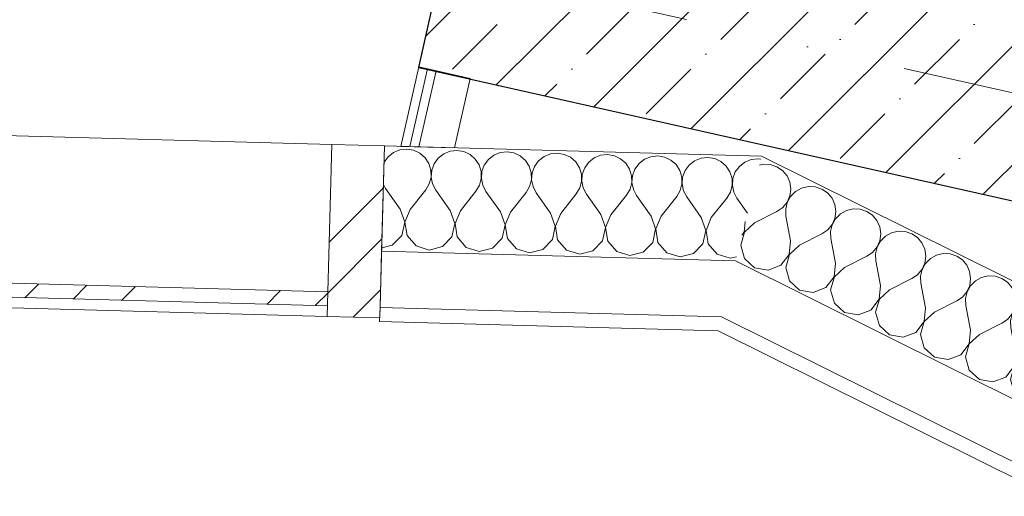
# Model space of a CAD drawing. Header units: millimetres. Extents: x -7213913 to -6999406, y 6129472 to 6470382.
# Tile 12 of 256: x -7204051 to -7202650, y 6159443 to 6160122. Entities that reach past the tile are written whole.
import ezdxf
from ezdxf.enums import TextEntityAlignment as Align

# ---------------------------------------------------------------- set-up
doc = ezdxf.new("R2010")
doc.units = ezdxf.units.MM
doc.header["$MEASUREMENT"] = 0
doc.set_wipeout_variables(frame=1)
doc.linetypes.add('Wipeout_Contour', pattern=[1000, 0, -1000])
doc.linetypes.add('Штрихпунктирная', pattern=[670.277762, 352.777767, -176.388884, 0, -141.111112])
for name, color, linetype in [('АР-Стены_внешние_.АР', 7, 'Continuous'), ('АР-Стены_внутренние_пилоны.АР', 7, 'Continuous'), ('АР-Стены_Наружные ВИТРАЖ', 7, 'Continuous'), ('АР-Стены_Перегородки_шахты_.АР', 7, 'Continuous'), ('АР-Чертеж-Оси_Осевые размеры.АР', 7, 'Continuous'), ('АР-Чертеж-Размеры.АР', 7, 'Continuous')]:
    doc.layers.add(name, color=color, linetype=linetype)
for name, color, linetype, lineweight in [('АР-Стены_внешние_.АР_Ном._пера__1', 7, 'Continuous', 0), ('АР-Стены_внутренние_пилоны.АР_Ном._пера__1', 7, 'Continuous', 30), ('АР-Стены_Наружные ВИТРАЖ_Ном._пера__120', 7, 'Continuous', 0), ('АР-Стены_Перегородки_межквартирные_200.АР_Ном._пера__1', 7, 'Continuous', 30), ('АР-Стены_Перегородки_шахты_.АР_Ном._пера__1', 7, 'Continuous', 30), ('АР-Чертеж-Оси_Осевые размеры.АР_Ном._пера__120', 7, 'Continuous', 0), ('АР-Чертеж-Размеры.АР_Ном._пера__1', 7, 'Continuous', 0)]:
    doc.layers.add(name, color=color, linetype=linetype, lineweight=lineweight)
doc.styles.add('РЎР“Р•РќР•Р\xa0Р\x98Р\xa0_РЎРўР\x98Р›Р¬_3', font='GOST_Common.ttf')
doc.styles.add('РЎР“Р•РќР•Р\xa0Р\x98Р\xa0_РЎРўР\x98Р›Р¬_5', font='GOTHIC.TTF')
doc.dimstyles.new('СГЕНЕРИР_СТИЛЬ__4', dxfattribs={"dimtxt": 200, "dimasz": 142.5, "dimexe": 0.18, "dimexo": 0.0625, "dimgap": 0, "dimtad": 1, "dimdec": 0, "dimzin": 0, "dimdsep": 46, "dimtxsty": 'РЎР“Р•РќР•Р\xa0Р\x98Р\xa0_РЎРўР\x98Р›Р¬_3', "dimblk": 'ARROWHEAD_6', "dimblk1": 'ARROWHEAD_6', "dimblk2": 'ARROWHEAD_6', "dimcen": 0.09, "dimse1": 1, "dimse2": 1, "dimclrd": 7, "dimclre": 7, "dimclrt": 7, "dimazin": 0, "dimtfac": 1, "dimtdec": 4, "dimtmove": 2, "dimatfit": 3, "dimfxl": 1, "dimtolj": 1, "dimtzin": 0, "dimarcsym": 0})
pattern_1 = [(45, (-6566190.34, 6562677.8), (-176.776695, 176.776695), []), (45, (-6566225.7, 6562713.15), (-176.776695, 176.776695), []), (45, (-6566261.05, 6562748.5), (-176.776695, 176.776695), [])]
pattern_2 = [(45, (-6566190.34, 6562677.8), (-84.852814, 84.852814), []), (45, (-6566232.77, 6562720.22), (-84.852814, 84.852814), [90, -30, 0, -30])]
pattern_3 = [(0, (-6566190.34, 6562677.795), (0, 75), [0, -75])]

# ---------------------------------------------------------------- blocks, each defined once
blk = doc.blocks.new('Навесная Стена_23_10', base_point=(-6566190.3, 6562677.8))
at = {"layer": 'АР-Стены_Наружные ВИТРАЖ_Ном._пера__120', "color": 7, "linetype": 'Continuous', "lineweight": 0, "flags": 128}
for points in [[(-7203606.5, 6159944), (-7205056.6, 6159983.9)], [(-7203613.2, 6159699.1), (-7205063.3, 6159739)]]:
    blk.add_lwpolyline(points, dxfattribs=at)
at = {"color": 254, "linetype": 'Wipeout_Contour', "lineweight": 0, "ltscale": 37914625.51271176}
blk.add_wipeout([(-7205062.9, 6159754), (-7203612.8, 6159714.1), (-7203612.2, 6159734.1), (-7205062.3, 6159774)], dxfattribs=at).dxf.layer = 'АР-Стены_Наружные ВИТРАЖ'
at = {"layer": 'АР-Стены_Наружные ВИТРАЖ', "linetype": 'Continuous', "lineweight": 0, "true_color": 0x000000}
h = blk.add_hatch(dxfattribs=at)
h.set_pattern_fill('АЛЮМИНИЙ_000A', color=18, style=0, pattern_type=2)
h.set_pattern_definition(pattern_1)
h.paths.add_polyline_path([(-7205062.9, 6159754), (-7203612.8, 6159714.1), (-7203612.2, 6159734.1), (-7205062.3, 6159774)])
at = {"layer": 'АР-Стены_Наружные ВИТРАЖ_Ном._пера__120', "color": 7, "linetype": 'Continuous', "lineweight": 0, "flags": 128}
blk.add_lwpolyline([(-7205062.9, 6159754), (-7205062.3, 6159774), (-7203612.2, 6159734.1), (-7203612.8, 6159714.1)], close=True, dxfattribs=at)
at = {"color": 254, "linetype": 'Wipeout_Contour', "lineweight": 0, "ltscale": 37912497.95877333}
blk.add_wipeout([(-7203538.2, 6159697.1), (-7203531.5, 6159942), (-7203606.5, 6159944), (-7203613.2, 6159699.1)], dxfattribs=at).dxf.layer = 'АР-Стены_Наружные ВИТРАЖ'
at = {"layer": 'АР-Стены_Наружные ВИТРАЖ', "linetype": 'Continuous', "lineweight": 0, "true_color": 0x000000}
h = blk.add_hatch(dxfattribs=at)
h.set_pattern_fill('АЛЮМИНИЙ_000A', color=18, style=0, pattern_type=2)
h.set_pattern_definition(pattern_1)
h.paths.add_polyline_path([(-7203538.2, 6159697.1), (-7203531.5, 6159942), (-7203606.5, 6159944), (-7203613.2, 6159699.1)])
at = {"layer": 'АР-Стены_Наружные ВИТРАЖ_Ном._пера__120', "color": 7, "linetype": 'Continuous', "lineweight": 0, "flags": 128}
blk.add_lwpolyline([(-7203538.2, 6159697.1), (-7203613.2, 6159699.1), (-7203606.5, 6159944), (-7203531.5, 6159942)], close=True, dxfattribs=at)
blk = doc.blocks.new('Стена_233_10', base_point=(-7202419.5, 6160224.8))
at = {"layer": 'АР-Стены_внутренние_пилоны.АР', "linetype": 'Continuous', "lineweight": 0, "true_color": 0x000000}
h = blk.add_hatch(dxfattribs=at)
h.set_pattern_fill('ЖЕЛЕЗОБЕТОН__PROJECT__000A', color=18, style=0, pattern_type=2)
h.set_pattern_definition(pattern_2)
h.paths.add_polyline_path([(-7202517.1, 6160246.7), (-7203395.2, 6160443.9), (-7203482.8, 6160053.6), (-7202507.2, 6159834.5)])
h = blk.add_hatch(dxfattribs=at)
h.set_pattern_fill('ЖЕЛЕЗОБЕТОН__PROJECT__000A', color=18, style=0, pattern_type=2)
h.set_pattern_definition(pattern_2)
h.paths.add_polyline_path([(-7202419.5, 6160224.8), (-7202517.1, 6160246.7), (-7202507.2, 6159834.5)])
at = {"layer": 'АР-Стены_внутренние_пилоны.АР_Ном._пера__1', "color": 7, "linetype": 'Continuous', "lineweight": 30, "flags": 128}
for points in [[(-7203482.8, 6160053.6), (-7203395.2, 6160443.9)], [(-7202517.1, 6160246.7), (-7203395.2, 6160443.9)], [(-7203482.8, 6160053.6), (-7202507.2, 6159834.5)]]:
    blk.add_lwpolyline(points, dxfattribs=at)
at = {"layer": 'АР-Стены_Перегородки_межквартирные_200.АР_Ном._пера__1', "color": 7, "linetype": 'Continuous', "lineweight": 30}
blk.add_line((-7202517.1, 6160246.7), (-7202419.5, 6160224.8), dxfattribs=at)
at = {"layer": 'АР-Стены_Перегородки_межквартирные_200.АР_Ном._пера__1', "color": 7, "linetype": 'Continuous', "lineweight": 30, "flags": 128}
blk.add_lwpolyline([(-7202507.2, 6159834.5), (-7202419.5, 6160224.8)], dxfattribs=at)
blk = doc.blocks.new('Стена_237_10', base_point=(-7203482.6, 6160054.6))
at = {"layer": 'АР-Стены_Перегородки_шахты_.АР', "linetype": 'Continuous', "lineweight": 0, "true_color": 0x000000}
h = blk.add_hatch(dxfattribs=at)
h.set_pattern_fill('ШТУКАТУРКА__ГИПС_03_000A', color=18, style=0, pattern_type=2)
h.set_pattern_definition(pattern_3)
h.paths.add_polyline_path([(-7203482.6, 6160054.6), (-7203508.1, 6159941.3), (-7203495.3, 6159941), (-7203470.4, 6160051.8)])
h = blk.add_hatch(dxfattribs=at)
h.set_pattern_fill('ШТУКАТУРКА__ГИПС_03_000A', color=18, style=0, pattern_type=2)
h.set_pattern_definition(pattern_3)
h.paths.add_polyline_path([(-7203470.4, 6160051.8), (-7203495.3, 6159941), (-7203482.6, 6159940.6), (-7203458.2, 6160049.1)])
at = {"layer": 'АР-Стены_Перегородки_шахты_.АР_Ном._пера__1', "color": 7, "linetype": 'Continuous', "lineweight": 0}
for p, q in [((-7203470.4, 6160051.8), (-7203495.3, 6159941)), ((-7203458.2, 6160049.1), (-7203482.6, 6159940.6))]:
    blk.add_line(p, q, dxfattribs=at)
at = {"layer": 'АР-Стены_Перегородки_шахты_.АР_Ном._пера__1', "color": 7, "linetype": 'Continuous', "lineweight": 0, "flags": 128}
for points in [[(-7203482.6, 6160054.6), (-7203508.1, 6159941.3)], [(-7203409.5, 6160038.1), (-7203482.6, 6160054.6)], [(-7203431.7, 6159939.2), (-7203409.5, 6160038.1)], [(-7203508.1, 6159941.3), (-7203431.7, 6159939.2)]]:
    blk.add_lwpolyline(points, dxfattribs=at)
blk = doc.blocks.new('*X637', base_point=(-6566190.3, 6562677.8))
at = {"layer": 'АР-Стены_внешние_.АР_Ном._пера__1', "color": 7, "linetype": 'Continuous', "lineweight": 0}
for p, q in [((-7203518.7, 6159932.7), (-7203526.5, 6159926.6)), ((-7203509.6, 6159936.4), (-7203518.7, 6159932.7)), ((-7203499.8, 6159937.5), (-7203509.6, 6159936.4)), ((-7203490.1, 6159935.9), (-7203499.8, 6159937.5)), ((-7203481.2, 6159931.7), (-7203490.1, 6159935.9)), ((-7203473.7, 6159925.2), (-7203481.2, 6159931.7)), ((-7203447.3, 6159930.7), (-7203455.1, 6159924.7)), ((-7203438.2, 6159934.5), (-7203447.3, 6159930.7)), ((-7203428.4, 6159935.6), (-7203438.2, 6159934.5)), ((-7203418.7, 6159933.9), (-7203428.4, 6159935.6)), ((-7203409.8, 6159929.7), (-7203418.7, 6159933.9)), ((-7203402.3, 6159923.2), (-7203409.8, 6159929.7)), ((-7203375.9, 6159928.8), (-7203383.7, 6159922.7)), ((-7203366.8, 6159932.5), (-7203375.9, 6159928.8)), ((-7203357, 6159933.6), (-7203366.8, 6159932.5)), ((-7203347.3, 6159932), (-7203357, 6159933.6)), ((-7203338.4, 6159927.7), (-7203347.3, 6159932)), ((-7203295.4, 6159930.5), (-7203304.5, 6159926.8)), ((-7203285.6, 6159931.6), (-7203295.4, 6159930.5)), ((-7203275.9, 6159930), (-7203285.6, 6159931.6)), ((-7203267, 6159925.8), (-7203275.9, 6159930)), ((-7203224, 6159928.6), (-7203233.1, 6159924.9)), ((-7203214.2, 6159929.7), (-7203224, 6159928.6)), ((-7203204.5, 6159928), (-7203214.2, 6159929.7)), ((-7203526.5, 6159926.6), (-7203532.1, 6159918.8)), ((-7203468.4, 6159916.9), (-7203473.7, 6159925.2)), ((-7203465.5, 6159907.5), (-7203468.4, 6159916.9)), ((-7203460.9, 6159916.7), (-7203464.3, 6159907.5)), ((-7203455.1, 6159924.7), (-7203460.9, 6159916.7)), ((-7203397, 6159914.9), (-7203402.3, 6159923.2)), ((-7203394.1, 6159905.5), (-7203397, 6159914.9)), ((-7203389.5, 6159914.7), (-7203392.9, 6159905.5)), ((-7203383.7, 6159922.7), (-7203389.5, 6159914.7)), ((-7203330.9, 6159921.3), (-7203338.4, 6159927.7)), ((-7203325.6, 6159913), (-7203330.9, 6159921.3)), ((-7203312.3, 6159920.7), (-7203318.1, 6159912.8)), ((-7203304.5, 6159926.8), (-7203312.3, 6159920.7)), ((-7203259.5, 6159919.3), (-7203267, 6159925.8)), ((-7203254.2, 6159911), (-7203259.5, 6159919.3)), ((-7203240.8, 6159918.8), (-7203246.7, 6159910.8)), ((-7203233.1, 6159924.9), (-7203240.8, 6159918.8)), ((-7203195.6, 6159923.8), (-7203204.5, 6159928)), ((-7203188.1, 6159917.3), (-7203195.6, 6159923.8)), ((-7203182.8, 6159909.1), (-7203188.1, 6159917.3)), ((-7203169.4, 6159916.8), (-7203175.2, 6159908.8)), ((-7203161.7, 6159922.9), (-7203169.4, 6159916.8)), ((-7203152.6, 6159926.6), (-7203161.7, 6159922.9)), ((-7203142.8, 6159927.7), (-7203152.6, 6159926.6)), ((-7203133.1, 6159926.1), (-7203142.8, 6159927.7)), ((-7203124.2, 6159921.9), (-7203133.1, 6159926.1)), ((-7203116.7, 6159915.4), (-7203124.2, 6159921.9)), ((-7203111.4, 6159907.1), (-7203116.7, 6159915.4)), ((-7203098, 6159914.8), (-7203103.8, 6159906.9)), ((-7203090.3, 6159920.9), (-7203098, 6159914.8)), ((-7203081.2, 6159924.7), (-7203090.3, 6159920.9)), ((-7203071.4, 6159925.7), (-7203081.2, 6159924.7)), ((-7203061.7, 6159924.1), (-7203071.4, 6159925.7)), ((-7203052.8, 6159919.9), (-7203061.7, 6159924.1)), ((-7203045.3, 6159913.4), (-7203052.8, 6159919.9)), ((-7203018.9, 6159919), (-7203026.6, 6159912.9)), ((-7203009.8, 6159922.7), (-7203018.9, 6159919)), ((-7203000, 6159923.8), (-7203009.8, 6159922.7)), ((-7202996.1, 6159923.1), (-7203000, 6159923.8)), ((-7203465.3, 6159897.6), (-7203465.5, 6159907.5)), ((-7203464.3, 6159907.5), (-7203465, 6159897.6)), ((-7203393.9, 6159895.7), (-7203394.1, 6159905.5)), ((-7203392.9, 6159905.5), (-7203393.6, 6159895.7)), ((-7203322.7, 6159903.6), (-7203325.6, 6159913)), ((-7203322.5, 6159893.7), (-7203322.7, 6159903.6)), ((-7203321.5, 6159903.5), (-7203322.2, 6159893.7)), ((-7203318.1, 6159912.8), (-7203321.5, 6159903.5)), ((-7203251.3, 6159901.6), (-7203254.2, 6159911)), ((-7203251.1, 6159891.7), (-7203251.3, 6159901.6)), ((-7203250.1, 6159901.6), (-7203250.8, 6159891.7)), ((-7203246.7, 6159910.8), (-7203250.1, 6159901.6)), ((-7203179.9, 6159899.6), (-7203182.8, 6159909.1)), ((-7203175.2, 6159908.8), (-7203178.7, 6159899.6)), ((-7203108.5, 6159897.7), (-7203111.4, 6159907.1)), ((-7203103.8, 6159906.9), (-7203107.3, 6159897.6)), ((-7203040, 6159905.1), (-7203045.3, 6159913.4)), ((-7203037.1, 6159895.7), (-7203040, 6159905.1)), ((-7203032.4, 6159904.9), (-7203035.9, 6159895.7)), ((-7203026.6, 6159912.9), (-7203032.4, 6159904.9)), ((-7203533, 6159887.2), (-7203529.9, 6159881.2)), ((-7203472.8, 6159879.6), (-7203467.8, 6159888.1)), ((-7203467.8, 6159888.1), (-7203465.3, 6159897.6)), ((-7203465, 6159897.6), (-7203463, 6159888)), ((-7203463, 6159888), (-7203458.5, 6159879.2)), ((-7203401.4, 6159877.7), (-7203396.4, 6159886.1)), ((-7203396.4, 6159886.1), (-7203393.9, 6159895.7)), ((-7203393.6, 6159895.7), (-7203391.6, 6159886)), ((-7203325, 6159884.2), (-7203322.5, 6159893.7)), ((-7203322.2, 6159893.7), (-7203320.2, 6159884)), ((-7203253.6, 6159882.2), (-7203251.1, 6159891.7)), ((-7203250.8, 6159891.7), (-7203248.8, 6159882.1)), ((-7203182.2, 6159880.2), (-7203179.7, 6159889.8)), ((-7203179.7, 6159889.8), (-7203179.9, 6159899.6)), ((-7203178.7, 6159899.6), (-7203179.4, 6159889.8)), ((-7203179.4, 6159889.8), (-7203177.4, 6159880.1)), ((-7203110.8, 6159878.3), (-7203108.3, 6159887.8)), ((-7203108.3, 6159887.8), (-7203108.5, 6159897.7)), ((-7203107.3, 6159897.6), (-7203108, 6159887.8)), ((-7203108, 6159887.8), (-7203106, 6159878.2)), ((-7203036.9, 6159885.9), (-7203037.1, 6159895.7)), ((-7203035.9, 6159895.7), (-7203036.6, 6159885.8)), ((-7203509.3, 6159852), (-7203529.9, 6159881.2)), ((-7203495, 6159851.6), (-7203472.8, 6159879.6)), ((-7203437.9, 6159850.1), (-7203458.5, 6159879.2)), ((-7203423.6, 6159849.7), (-7203401.4, 6159877.7)), ((-7203391.6, 6159886), (-7203387.1, 6159877.3)), ((-7203366.5, 6159848.1), (-7203387.1, 6159877.3)), ((-7203352.2, 6159847.7), (-7203330, 6159875.7)), ((-7203330, 6159875.7), (-7203325, 6159884.2)), ((-7203320.2, 6159884), (-7203315.7, 6159875.3)), ((-7203295.1, 6159846.1), (-7203315.7, 6159875.3)), ((-7203280.8, 6159845.8), (-7203258.6, 6159873.7)), ((-7203258.6, 6159873.7), (-7203253.6, 6159882.2)), ((-7203248.8, 6159882.1), (-7203244.3, 6159873.3)), ((-7203223.7, 6159844.2), (-7203244.3, 6159873.3)), ((-7203187.2, 6159871.8), (-7203182.2, 6159880.2)), ((-7203177.4, 6159880.1), (-7203172.9, 6159871.4)), ((-7203115.8, 6159869.8), (-7203110.8, 6159878.3)), ((-7203106, 6159878.2), (-7203101.5, 6159869.4)), ((-7203044.4, 6159867.8), (-7203039.4, 6159876.3)), ((-7203039.4, 6159876.3), (-7203036.9, 6159885.9)), ((-7203036.6, 6159885.8), (-7203034.6, 6159876.2)), ((-7203034.6, 6159876.2), (-7203030.1, 6159867.4)), ((-7203209.4, 6159843.8), (-7203187.2, 6159871.8)), ((-7203152.3, 6159842.2), (-7203172.9, 6159871.4)), ((-7203138, 6159841.8), (-7203115.8, 6159869.8)), ((-7203080.9, 6159840.3), (-7203101.5, 6159869.4)), ((-7203066.6, 6159839.9), (-7203044.4, 6159867.8)), ((-7203015.2, 6159846.4), (-7203030.1, 6159867.4)), ((-7203502.8, 6159833.6), (-7203509.3, 6159852)), ((-7203495, 6159851.6), (-7203502.5, 6159833.6)), ((-7203431.4, 6159831.7), (-7203437.9, 6159850.1)), ((-7203423.6, 6159849.7), (-7203431.1, 6159831.7)), ((-7203360, 6159829.7), (-7203366.5, 6159848.1)), ((-7203352.2, 6159847.7), (-7203359.7, 6159829.7)), ((-7203288.6, 6159827.7), (-7203295.1, 6159846.1)), ((-7203280.8, 6159845.8), (-7203288.3, 6159827.7)), ((-7203217.2, 6159825.8), (-7203223.7, 6159844.2)), ((-7203506.9, 6159814.6), (-7203502.8, 6159833.6)), ((-7203502.5, 6159833.6), (-7203499.4, 6159814.3)), ((-7203435.5, 6159812.6), (-7203431.4, 6159831.7)), ((-7203431.1, 6159831.7), (-7203428, 6159812.4)), ((-7203209.4, 6159843.8), (-7203216.9, 6159825.8)), ((-7203145.8, 6159823.8), (-7203152.3, 6159842.2)), ((-7203138, 6159841.8), (-7203145.5, 6159823.8)), ((-7203074.4, 6159821.8), (-7203080.9, 6159840.3)), ((-7203066.6, 6159839.9), (-7203074.1, 6159821.8)), ((-7203364.1, 6159810.6), (-7203360, 6159829.7)), ((-7203359.7, 6159829.7), (-7203356.6, 6159810.4)), ((-7203292.7, 6159808.7), (-7203288.6, 6159827.7)), ((-7203288.3, 6159827.7), (-7203285.2, 6159808.5)), ((-7203221.3, 6159806.7), (-7203217.2, 6159825.8)), ((-7203216.9, 6159825.8), (-7203213.8, 6159806.5)), ((-7203149.9, 6159804.7), (-7203145.8, 6159823.8)), ((-7203145.5, 6159823.8), (-7203142.4, 6159804.5)), ((-7203078.5, 6159802.8), (-7203074.4, 6159821.8)), ((-7203074.1, 6159821.8), (-7203071, 6159802.6)), ((-7203520.5, 6159800.5), (-7203506.9, 6159814.6)), ((-7203499.4, 6159814.3), (-7203486.6, 6159799.6)), ((-7203449.1, 6159798.6), (-7203435.5, 6159812.6)), ((-7203428, 6159812.4), (-7203415.2, 6159797.6)), ((-7203377.7, 6159796.6), (-7203364.1, 6159810.6)), ((-7203356.6, 6159810.4), (-7203343.8, 6159795.7)), ((-7203306.3, 6159794.6), (-7203292.7, 6159808.7)), ((-7203285.2, 6159808.5), (-7203272.4, 6159793.7)), ((-7203234.9, 6159792.7), (-7203221.3, 6159806.7)), ((-7203213.8, 6159806.5), (-7203201, 6159791.7)), ((-7203163.5, 6159790.7), (-7203149.9, 6159804.7)), ((-7203142.4, 6159804.5), (-7203129.6, 6159789.8)), ((-7203092.1, 6159788.7), (-7203078.5, 6159802.8)), ((-7203071, 6159802.6), (-7203058.2, 6159787.8)), ((-7203535.5, 6159796.7), (-7203520.5, 6159800.5)), ((-7203486.6, 6159799.6), (-7203468, 6159793.7)), ((-7203468, 6159793.7), (-7203449.1, 6159798.6)), ((-7203415.2, 6159797.6), (-7203396.6, 6159791.8)), ((-7203396.6, 6159791.8), (-7203377.7, 6159796.6)), ((-7203343.8, 6159795.7), (-7203325.2, 6159789.8)), ((-7203325.2, 6159789.8), (-7203306.3, 6159794.6)), ((-7203272.4, 6159793.7), (-7203253.8, 6159787.8)), ((-7203253.8, 6159787.8), (-7203234.9, 6159792.7)), ((-7203201, 6159791.7), (-7203182.4, 6159785.9)), ((-7203182.4, 6159785.9), (-7203163.5, 6159790.7)), ((-7203129.6, 6159789.8), (-7203111, 6159783.9)), ((-7203111, 6159783.9), (-7203092.1, 6159788.7)), ((-7203058.2, 6159787.8), (-7203039.6, 6159782)), ((-7203039.6, 6159782), (-7203030.7, 6159784.2))]:
    blk.add_line(p, q, dxfattribs=at)
blk = doc.blocks.new('Стена_301_10', base_point=(-7202995.1, 6159927.2))
at = {"layer": 'АР-Стены_внешние_.АР_Ном._пера__1', "color": 7, "linetype": 'Continuous', "lineweight": 0}
for p, q in [((-7203535.6, 6159792), (-7203032.3, 6159778.2)), ((-7203537.8, 6159712.1), (-7203052.1, 6159698.7))]:
    blk.add_line(p, q, dxfattribs=at)
at = {"layer": 'АР-Стены_внешние_.АР_Ном._пера__1', "color": 7, "linetype": 'Continuous', "lineweight": 0, "flags": 128}
for points in [[(-7203535.6, 6159792), (-7203531.5, 6159942)], [(-7202995.1, 6159927.2), (-7203531.5, 6159942)], [(-7203537.8, 6159712.1), (-7203535.6, 6159792)], [(-7203538.4, 6159692.1), (-7203537.8, 6159712.1)], [(-7203538.4, 6159692.1), (-7203057, 6159678.8)]]:
    blk.add_lwpolyline(points, dxfattribs=at)
at = {"layer": 'АР-Стены_внешние_.АР', "color": 7, "lineweight": 0}
blk.add_blockref('*X637', (-6566190.3, 6562677.8), dxfattribs=at)
blk = doc.blocks.new('*X639', base_point=(-6566190.3, 6562677.8))
at = {"layer": 'АР-Стены_внешние_.АР_Ном._пера__1', "color": 7, "linetype": 'Continuous', "lineweight": 0}
for p, q in [((-7202992.4, 6159916), (-7202998.2, 6159914.6)), ((-7202982.6, 6159915.5), (-7202992.4, 6159916)), ((-7202973.3, 6159912.4), (-7202982.6, 6159915.5)), ((-7202965.1, 6159906.8), (-7202973.3, 6159912.4)), ((-7202958.8, 6159899.2), (-7202965.1, 6159906.8)), ((-7202954.8, 6159890.2), (-7202958.8, 6159899.2)), ((-7202953.4, 6159880.5), (-7202954.8, 6159890.2)), ((-7202954.8, 6159870.7), (-7202953.4, 6159880.5)), ((-7202946.7, 6159877.1), (-7202953.7, 6159870.2)), ((-7202938.1, 6159881.9), (-7202946.7, 6159877.1)), ((-7202928.5, 6159884.2), (-7202938.1, 6159881.9)), ((-7202918.6, 6159883.7), (-7202928.5, 6159884.2)), ((-7202909.3, 6159880.6), (-7202918.6, 6159883.7)), ((-7202901.2, 6159875), (-7202909.3, 6159880.6)), ((-7202894.8, 6159867.4), (-7202901.2, 6159875)), ((-7202965, 6159854.1), (-7202958.7, 6159861.7)), ((-7202958.5, 6159861.6), (-7202960.7, 6159852)), ((-7202958.7, 6159861.7), (-7202954.8, 6159870.7)), ((-7202953.7, 6159870.2), (-7202958.5, 6159861.6)), ((-7202890.9, 6159858.4), (-7202894.8, 6159867.4)), ((-7202889.5, 6159848.7), (-7202890.9, 6159858.4)), ((-7203005, 6159832.4), (-7202973.1, 6159848.5)), ((-7202973.1, 6159848.5), (-7202965, 6159854.1)), ((-7202960.7, 6159852), (-7202960.3, 6159842.1)), ((-7202890.8, 6159838.9), (-7202889.5, 6159848.7)), ((-7202882.7, 6159845.3), (-7202889.7, 6159838.4)), ((-7202874.1, 6159850.1), (-7202882.7, 6159845.3)), ((-7202864.5, 6159852.4), (-7202874.1, 6159850.1)), ((-7202854.7, 6159851.9), (-7202864.5, 6159852.4)), ((-7202845.3, 6159848.8), (-7202854.7, 6159851.9)), ((-7202837.2, 6159843.2), (-7202845.3, 6159848.8)), ((-7203019.6, 6159819.4), (-7203018.2, 6159834.5)), ((-7203005, 6159832.4), (-7203019.4, 6159819.2)), ((-7202953.8, 6159807), (-7202960.3, 6159842.1)), ((-7202894.8, 6159829.9), (-7202890.8, 6159838.9)), ((-7202889.7, 6159838.4), (-7202894.5, 6159829.8)), ((-7202830.9, 6159835.6), (-7202837.2, 6159843.2)), ((-7202826.9, 6159826.6), (-7202830.9, 6159835.6)), ((-7203019.4, 6159819.2), (-7203024.7, 6159800.5)), ((-7203023.1, 6159814.8), (-7203019.6, 6159819.4)), ((-7202941, 6159800.6), (-7202909.1, 6159816.7)), ((-7202909.1, 6159816.7), (-7202901, 6159822.3)), ((-7202901, 6159822.3), (-7202894.8, 6159829.9)), ((-7202894.5, 6159829.8), (-7202896.8, 6159820.2)), ((-7202896.8, 6159820.2), (-7202896.3, 6159810.3)), ((-7202825.5, 6159816.9), (-7202826.9, 6159826.6)), ((-7202826.8, 6159807.1), (-7202825.5, 6159816.9)), ((-7202810.1, 6159818.3), (-7202818.8, 6159813.5)), ((-7202800.6, 6159820.6), (-7202810.1, 6159818.3)), ((-7202790.7, 6159820.1), (-7202800.6, 6159820.6)), ((-7202781.4, 6159817), (-7202790.7, 6159820.1)), ((-7202773.2, 6159811.4), (-7202781.4, 6159817)), ((-7202955.7, 6159787.6), (-7202953.8, 6159807)), ((-7202889.9, 6159775.2), (-7202896.3, 6159810.3)), ((-7202830.8, 6159798.1), (-7202826.8, 6159807.1)), ((-7202825.7, 6159806.6), (-7202830.5, 6159798)), ((-7202818.8, 6159813.5), (-7202825.7, 6159806.6)), ((-7202766.9, 6159803.9), (-7202773.2, 6159811.4)), ((-7202762.9, 6159794.8), (-7202766.9, 6159803.9)), ((-7203024.7, 6159800.5), (-7203019.3, 6159781.7)), ((-7202941, 6159800.6), (-7202955.4, 6159787.4)), ((-7202845.2, 6159784.9), (-7202837.1, 6159790.5)), ((-7202837.1, 6159790.5), (-7202830.8, 6159798.1)), ((-7202830.5, 6159798), (-7202832.8, 6159788.4)), ((-7202832.8, 6159788.4), (-7202832.4, 6159778.5)), ((-7202761.5, 6159785.1), (-7202762.9, 6159794.8)), ((-7202736.6, 6159788.8), (-7202746.2, 6159786.5)), ((-7202726.7, 6159788.3), (-7202736.6, 6159788.8)), ((-7202717.4, 6159785.2), (-7202726.7, 6159788.3)), ((-7203019.3, 6159781.7), (-7203004.9, 6159768.6)), ((-7202967.5, 6159772), (-7202955.7, 6159787.6)), ((-7202955.4, 6159787.4), (-7202960.7, 6159768.7)), ((-7202891.7, 6159755.8), (-7202889.9, 6159775.2)), ((-7202877.1, 6159768.8), (-7202845.2, 6159784.9)), ((-7202825.9, 6159743.4), (-7202832.4, 6159778.5)), ((-7202766.8, 6159766.3), (-7202762.9, 6159775.3)), ((-7202761.8, 6159774.8), (-7202766.6, 6159766.2)), ((-7202762.9, 6159775.3), (-7202761.5, 6159785.1)), ((-7202754.8, 6159781.7), (-7202761.8, 6159774.8)), ((-7202746.2, 6159786.5), (-7202754.8, 6159781.7)), ((-7202709.3, 6159779.6), (-7202717.4, 6159785.2)), ((-7202703, 6159772.1), (-7202709.3, 6159779.6)), ((-7203004.9, 6159768.6), (-7202985.7, 6159765)), ((-7202985.7, 6159765), (-7202967.5, 6159772)), ((-7202960.7, 6159768.7), (-7202955.3, 6159749.9)), ((-7202877.1, 6159768.8), (-7202891.5, 6159755.6)), ((-7202773.1, 6159758.7), (-7202766.8, 6159766.3)), ((-7202766.6, 6159766.2), (-7202768.9, 6159756.6)), ((-7202699, 6159763.1), (-7202703, 6159772.1)), ((-7202697.6, 6159753.3), (-7202699, 6159763.1)), ((-7202955.3, 6159749.9), (-7202940.9, 6159736.8)), ((-7202903.5, 6159740.2), (-7202891.7, 6159755.8)), ((-7202891.5, 6159755.6), (-7202896.8, 6159736.9)), ((-7202813.1, 6159737.1), (-7202781.2, 6159753.1)), ((-7202781.2, 6159753.1), (-7202773.1, 6159758.7)), ((-7202768.9, 6159756.6), (-7202768.4, 6159746.7)), ((-7202762, 6159711.6), (-7202768.4, 6159746.7)), ((-7202698.9, 6159743.5), (-7202697.6, 6159753.3)), ((-7202690.8, 6159749.9), (-7202697.8, 6159743)), ((-7202682.2, 6159754.7), (-7202690.8, 6159749.9)), ((-7202672.6, 6159757), (-7202682.2, 6159754.7)), ((-7202662.8, 6159756.5), (-7202672.6, 6159757)), ((-7202653.4, 6159753.4), (-7202662.8, 6159756.5)), ((-7202645.3, 6159747.8), (-7202653.4, 6159753.4)), ((-7202639, 6159740.3), (-7202645.3, 6159747.8)), ((-7202940.9, 6159736.8), (-7202921.7, 6159733.2)), ((-7202921.7, 6159733.2), (-7202903.5, 6159740.2)), ((-7202896.8, 6159736.9), (-7202891.4, 6159718.1)), ((-7202827.8, 6159724), (-7202825.9, 6159743.4)), ((-7202813.1, 6159737.1), (-7202827.5, 6159723.9)), ((-7202709.1, 6159726.9), (-7202702.9, 6159734.5)), ((-7202702.6, 6159734.4), (-7202704.9, 6159724.8)), ((-7202702.9, 6159734.5), (-7202698.9, 6159743.5)), ((-7202697.8, 6159743), (-7202702.6, 6159734.4)), ((-7202635, 6159731.3), (-7202639, 6159740.3)), ((-7202891.4, 6159718.1), (-7202876.9, 6159705)), ((-7202839.5, 6159708.4), (-7202827.8, 6159724)), ((-7202827.5, 6159723.9), (-7202832.8, 6159705.1)), ((-7202749.2, 6159705.3), (-7202717.3, 6159721.3)), ((-7202717.3, 6159721.3), (-7202709.1, 6159726.9)), ((-7202704.9, 6159724.8), (-7202704.5, 6159714.9)), ((-7202633.6, 6159721.5), (-7202635, 6159731.3)), ((-7202635, 6159711.7), (-7202633.6, 6159721.5)), ((-7202626.9, 6159718.1), (-7202633.8, 6159711.2)), ((-7202618.3, 6159722.9), (-7202626.9, 6159718.1)), ((-7202608.7, 6159725.2), (-7202618.3, 6159722.9)), ((-7202598.8, 6159724.7), (-7202608.7, 6159725.2)), ((-7202589.5, 6159721.6), (-7202598.8, 6159724.7)), ((-7202581.3, 6159716), (-7202589.5, 6159721.6)), ((-7202876.9, 6159705), (-7202857.7, 6159701.4)), ((-7202857.7, 6159701.4), (-7202839.5, 6159708.4)), ((-7202832.8, 6159705.1), (-7202827.4, 6159686.3)), ((-7202763.8, 6159692.2), (-7202762, 6159711.6)), ((-7202749.2, 6159705.3), (-7202763.5, 6159692.1)), ((-7202698, 6159679.8), (-7202704.5, 6159714.9)), ((-7202638.9, 6159702.7), (-7202635, 6159711.7)), ((-7202633.8, 6159711.2), (-7202638.7, 6159702.6)), ((-7202575, 6159708.5), (-7202581.3, 6159716)), ((-7202571, 6159699.5), (-7202575, 6159708.5)), ((-7202775.6, 6159676.6), (-7202763.8, 6159692.2)), ((-7202763.5, 6159692.1), (-7202768.8, 6159673.3)), ((-7202653.3, 6159689.5), (-7202645.2, 6159695.1)), ((-7202645.2, 6159695.1), (-7202638.9, 6159702.7)), ((-7202638.7, 6159702.6), (-7202640.9, 6159693)), ((-7202640.9, 6159693), (-7202640.5, 6159683.1)), ((-7202569.7, 6159689.7), (-7202571, 6159699.5)), ((-7202554.3, 6159691.1), (-7202562.9, 6159686.3)), ((-7202544.7, 6159693.4), (-7202554.3, 6159691.1)), ((-7202534.9, 6159692.9), (-7202544.7, 6159693.4)), ((-7202525.5, 6159689.8), (-7202534.9, 6159692.9)), ((-7202827.4, 6159686.3), (-7202813, 6159673.2)), ((-7202793.8, 6159669.6), (-7202775.6, 6159676.6)), ((-7202699.8, 6159660.4), (-7202698, 6159679.8)), ((-7202685.2, 6159673.5), (-7202653.3, 6159689.5)), ((-7202634, 6159648), (-7202640.5, 6159683.1)), ((-7202575, 6159670.9), (-7202571, 6159679.9)), ((-7202569.9, 6159679.4), (-7202574.7, 6159670.8)), ((-7202571, 6159679.9), (-7202569.7, 6159689.7)), ((-7202562.9, 6159686.3), (-7202569.9, 6159679.4)), ((-7202517.4, 6159684.2), (-7202525.5, 6159689.8)), ((-7202511.1, 6159676.7), (-7202517.4, 6159684.2)), ((-7202509.6, 6159673.3), (-7202511.1, 6159676.7)), ((-7202813, 6159673.2), (-7202793.8, 6159669.6)), ((-7202768.8, 6159673.3), (-7202763.5, 6159654.5)), ((-7202685.2, 6159673.5), (-7202699.6, 6159660.3)), ((-7202589.3, 6159657.7), (-7202581.2, 6159663.3)), ((-7202581.2, 6159663.3), (-7202575, 6159670.9)), ((-7202574.7, 6159670.8), (-7202577, 6159661.2)), ((-7202763.5, 6159654.5), (-7202749, 6159641.4)), ((-7202711.6, 6159644.8), (-7202699.8, 6159660.4)), ((-7202699.6, 6159660.3), (-7202704.9, 6159641.5)), ((-7202635.9, 6159628.6), (-7202634, 6159648)), ((-7202621.2, 6159641.7), (-7202589.3, 6159657.7)), ((-7202577, 6159661.2), (-7202576.5, 6159651.4)), ((-7202570.1, 6159616.2), (-7202576.5, 6159651.4)), ((-7202749, 6159641.4), (-7202729.8, 6159637.8)), ((-7202729.8, 6159637.8), (-7202711.6, 6159644.8)), ((-7202704.9, 6159641.5), (-7202699.5, 6159622.7)), ((-7202621.2, 6159641.7), (-7202635.6, 6159628.5)), ((-7202699.5, 6159622.7), (-7202685.1, 6159609.6)), ((-7202647.7, 6159613), (-7202635.9, 6159628.6)), ((-7202635.6, 6159628.5), (-7202640.9, 6159609.7)), ((-7202557.3, 6159609.9), (-7202535.7, 6159620.7)), ((-7202685.1, 6159609.6), (-7202665.9, 6159606)), ((-7202665.9, 6159606), (-7202647.7, 6159613)), ((-7202640.9, 6159609.7), (-7202635.5, 6159590.9)), ((-7202571.9, 6159596.8), (-7202570.1, 6159616.2)), ((-7202557.3, 6159609.9), (-7202571.7, 6159596.7)), ((-7202583.7, 6159581.2), (-7202571.9, 6159596.8)), ((-7202571.7, 6159596.7), (-7202576.9, 6159577.9)), ((-7202635.5, 6159590.9), (-7202621.1, 6159577.8)), ((-7202601.9, 6159574.2), (-7202583.7, 6159581.2)), ((-7202576.9, 6159577.9), (-7202571.6, 6159559.1)), ((-7202621.1, 6159577.8), (-7202601.9, 6159574.2)), ((-7202571.6, 6159559.1), (-7202567.9, 6159555.8))]:
    blk.add_line(p, q, dxfattribs=at)
blk = doc.blocks.new('Стена_302_10', base_point=(-7202995.1, 6159927.2))
at = {"layer": 'АР-Стены_внешние_.АР_Ном._пера__1', "color": 7, "linetype": 'Continuous', "lineweight": 0}
for p, q in [((-7203032.3, 6159778.2), (-7202571.3, 6159549)), ((-7203052.1, 6159698.7), (-7202606.9, 6159477.4))]:
    blk.add_line(p, q, dxfattribs=at)
at = {"layer": 'АР-Стены_внешние_.АР_Ном._пера__1', "color": 7, "linetype": 'Continuous', "lineweight": 0, "flags": 128}
for points in [[(-7202504.5, 6159683.4), (-7202995.1, 6159927.2)], [(-7203057, 6159678.8), (-7202615.8, 6159459.5)], [(-7202571.3, 6159549), (-7202504.5, 6159683.4)], [(-7202606.9, 6159477.4), (-7202571.3, 6159549)], [(-7202615.8, 6159459.5), (-7202606.9, 6159477.4)]]:
    blk.add_lwpolyline(points, dxfattribs=at)
at = {"layer": 'АР-Стены_внешние_.АР', "color": 7, "lineweight": 0}
blk.add_blockref('*X639', (-6566190.3, 6562677.8), dxfattribs=at)
blk = doc.blocks.new('*D901', base_point=(-6566190.3, 6562677.8))
at = {"layer": 'АР-Чертеж-Размеры.АР_Ном._пера__1', "color": 7, "linetype": 'Continuous', "lineweight": 0, "transparency": 16777216}
for p, q in [((-7204271.8, 6164433.5), (-7204247.2, 6164543.2)), ((-7204215.1, 6164343.8), (-7204328.6, 6164523.1)), ((-7204134.6, 6164402.6), (-7204409, 6164464.3)), ((-7205170.2, 6160433.6), (-7204271.8, 6164433.5)), ((-7205226.9, 6160523.2), (-7205113.4, 6160344)), ((-7205033, 6160402.8), (-7205307.4, 6160464.4)), ((-7205194.8, 6160323.8), (-7205170.2, 6160433.6))]:
    blk.add_line(p, q, dxfattribs=at)
at = {"layer": 'АР-Чертеж-Размеры.АР_Ном._пера__1', "color": 7, "lineweight": 0, "transparency": 16777216, "insert": (-7204819.4, 6162345.1), "char_height": 200, "attachment_point": 7, "rotation": 77.3417, "style": 'РЎР“Р•РќР•Р\xa0Р\x98Р\xa0_РЎРўР\x98Р›Р¬_3'}
blk.add_mtext('\\A1;{\\pql;\\fGOST Common|b0|i0|c204|p0;\\W1.000000;4\xa0100}', dxfattribs=at)
blk = doc.blocks.new('ARROWHEAD_6')
at = {"color": 0, "linetype": 'Continuous', "lineweight": 0}
for p, q in [((-0.5, -0.5), (0.5, 0.5)), ((0, 0), (-1, 0))]:
    blk.add_line(p, q, dxfattribs=at)
blk = doc.blocks.new('Стандартный Маркер Сетки[189]_10', base_point=(-7212924.8, 6162328))
at = {"layer": 'АР-Чертеж-Оси_Осевые размеры.АР_Ном._пера__120', "color": 7, "linetype": 'Штрихпунктирная', "lineweight": 0}
blk.add_line((-7211949.2, 6162108.8), (-7187848.6, 6156696), dxfattribs=at)
at = {"layer": 'АР-Чертеж-Оси_Осевые размеры.АР_Ном._пера__120', "color": 7, "lineweight": 0, "style": 'РЎР“Р•РќР•Р\xa0Р\x98Р\xa0_РЎРўР\x98Р›Р¬_5'}
blk.add_attdef('AC_MarkerText_1', text='', height=350, rotation=347.3418, dxfattribs=at).set_placement((-7213342.8, 6162618.6), align=Align.TOP_CENTER)
blk = doc.blocks.new('Стандартный Маркер Сетки[199]_10', base_point=(-7212924.8, 6162328))
at = {"layer": 'АР-Чертеж-Оси_Осевые размеры.АР_Ном._пера__120', "color": 7, "linetype": 'Штрихпунктирная', "lineweight": 0}
blk.add_line((-7211949.2, 6162108.8), (-7187848.6, 6156696), dxfattribs=at)
at = {"layer": 'АР-Чертеж-Оси_Осевые размеры.АР_Ном._пера__120', "color": 7, "lineweight": 0, "style": 'РЎР“Р•РќР•Р\xa0Р\x98Р\xa0_РЎРўР\x98Р›Р¬_5'}
blk.add_attdef('AC_MarkerText_1', text='', height=350, rotation=347.3418, dxfattribs=at).set_placement((-7213342.8, 6162618.6), align=Align.TOP_CENTER)
blk = doc.blocks.new('Стандартный Маркер Сетки[210]_10', base_point=(-7212924.8, 6162328))
at = {"layer": 'АР-Чертеж-Оси_Осевые размеры.АР_Ном._пера__120', "color": 7, "linetype": 'Штрихпунктирная', "lineweight": 0}
blk.add_line((-7211949.2, 6162108.8), (-7187848.6, 6156696), dxfattribs=at)
at = {"layer": 'АР-Чертеж-Оси_Осевые размеры.АР_Ном._пера__120', "color": 7, "lineweight": 0, "style": 'РЎР“Р•РќР•Р\xa0Р\x98Р\xa0_РЎРўР\x98Р›Р¬_5'}
blk.add_attdef('AC_MarkerText_1', text='', height=350, rotation=347.3418, dxfattribs=at).set_placement((-7213342.8, 6162618.6), align=Align.TOP_CENTER)
blk = doc.blocks.new('Стандартный Маркер Сетки[219]_10', base_point=(-7212924.8, 6162328))
at = {"layer": 'АР-Чертеж-Оси_Осевые размеры.АР_Ном._пера__120', "color": 7, "linetype": 'Штрихпунктирная', "lineweight": 0}
blk.add_line((-7211949.2, 6162108.8), (-7187848.6, 6156696), dxfattribs=at)
at = {"layer": 'АР-Чертеж-Оси_Осевые размеры.АР_Ном._пера__120', "color": 7, "lineweight": 0, "style": 'РЎР“Р•РќР•Р\xa0Р\x98Р\xa0_РЎРўР\x98Р›Р¬_5'}
blk.add_attdef('AC_MarkerText_1', text='', height=350, rotation=347.3418, dxfattribs=at).set_placement((-7213342.8, 6162618.6), align=Align.TOP_CENTER)

msp = doc.modelspace()

# ---------------------------------------------------------------- block references
at = {"layer": 'АР-Стены_внешние_.АР', "color": 7, "lineweight": 0}
msp.add_blockref('Стена_302_10', (-7202995.1, 6159927.2), dxfattribs=at)
at = {"layer": 'АР-Стены_внутренние_пилоны.АР', "color": 7, "lineweight": 0}
msp.add_blockref('Стена_233_10', (-7202419.5, 6160224.8), dxfattribs=at)
at = {"layer": 'АР-Стены_Наружные ВИТРАЖ', "linetype": 'Continuous', "lineweight": 0}
msp.add_blockref('Навесная Стена_23_10', (-6566190.3, 6562677.8), dxfattribs=at)
at = {"layer": 'АР-Стены_Перегородки_шахты_.АР', "color": 7, "lineweight": 0}
msp.add_blockref('Стена_237_10', (-7203482.6, 6160054.6), dxfattribs=at)

# ---------------------------------------------------------------- dimensions: what is measured, and where the dimension line sits
at = {"layer": 'АР-Чертеж-Размеры.АР', "color": 7, "linetype": 'Continuous', "lineweight": 0}
dim = msp.add_linear_dim(base=(-7204271.8207, 6164433.4611), p1=(-7203482.631, 6160054.5778), p2=(-7203470.4829, 6164253.4849), angle=77.3417, dimstyle='СГЕНЕРИР_СТИЛЬ__4', dxfattribs=at)
dim.commit()
dim.dimension.update_dxf_attribs({"geometry": '*D901', "text_midpoint": (-7204841.8232, 6162701.7289), "dimtype": 160, "text_rotation": 77.3417})

# ---------------------------------------------------------------- next in the draw order: block references
at = {"layer": 'АР-Стены_внешние_.АР', "color": 7, "lineweight": 0}
msp.add_blockref('Стена_301_10', (-7202995.1, 6159927.2), dxfattribs=at)
at = {"layer": 'АР-Чертеж-Оси_Осевые размеры.АР', "color": 8, "linetype": 'Continuous', "lineweight": 15}
for name in ['Стандартный Маркер Сетки[189]_10', 'Стандартный Маркер Сетки[199]_10', 'Стандартный Маркер Сетки[210]_10', 'Стандартный Маркер Сетки[219]_10']:
    msp.add_blockref(name, (-7212924.8, 6162328), dxfattribs=at)

doc.saveas('drawing.dxf')
